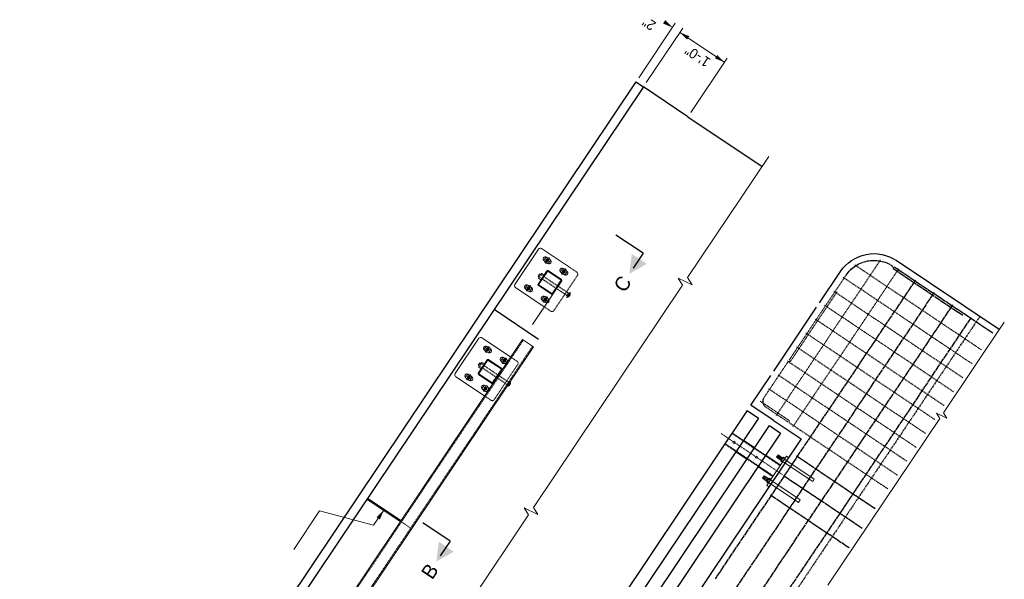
# Model space of a CAD drawing. Header units: inches. Extents: x 26090020 to 26091405, y 7484395 to 7485569.
# Tile 26 of 26: x 26091185 to 26091405, y 7485444 to 7485569. Entities that reach past the tile are written whole.
import ezdxf
from ezdxf.enums import TextEntityAlignment as Align

# ---------------------------------------------------------------- set-up
doc = ezdxf.new("R2010")
doc.units = ezdxf.units.IN
doc.header["$MEASUREMENT"] = 0
for name, pattern in [('bcenterline', [0.5, 0.375, -0.03125, 0.0625, -0.03125]), ('bconstruction', [0.46875, 0.25, -0.03125, 0.0625, -0.03125, 0.0625, -0.03125]), ('bhiddenpr', [0.1875, 0.125, -0.0625]), ('brebarpr', [1.5625, 1.5, -0.0625]), ('DGN Style 2', [0.017105, 0.010263, -0.006842]), ('DGN Style 3', [25.340844, 18.100603, -7.240241]), ('DGN Style 7', [0.034211, 0.015395, -0.006842, 0.005132, -0.006842])]:
    doc.linetypes.add(name, pattern=pattern)
for name, color, linetype in [('BR_P_Gen_Text', 7, 'Continuous'), ('BR_P_Rail_Centerline', 2, 'bcenterline'), ('BR_P_Rail_Hidden', 230, 'bhiddenpr'), ('BR_P_Rail_Object', 230, 'Continuous'), ('BR_P_Rail_Reinforcing', 30, 'brebarpr'), ('BR_P_Slab_Const_Joint', 5, 'bconstruction')]:
    doc.layers.add(name, color=color, linetype=linetype)
doc.styles.add('Slanted Normal (0.14) Font 31', font='font31.shx', dxfattribs={"height": 0.14})

msp = doc.modelspace()

# ---------------------------------------------------------------- hatches: boundary and pattern name
at = {"layer": 'BR_P_Rail_Object', "lineweight": 0}
h = msp.add_hatch(color=151, dxfattribs=at)
edge = h.paths.add_edge_path()
edge.add_arc((26091303.03, 7485515.53), 0.438, -123.8473, 236.1527, ccw=False)
h = msp.add_hatch(color=151, dxfattribs=at)
edge = h.paths.add_edge_path()
edge.add_arc((26091306.77, 7485513.02), 0.438, -123.8473, 236.1527, ccw=False)
h = msp.add_hatch(color=151, dxfattribs=at)
edge = h.paths.add_edge_path()
edge.add_arc((26091298.85, 7485509.3), 0.438, -123.8473, 236.1527, ccw=False)
h = msp.add_hatch(color=151, dxfattribs=at)
edge = h.paths.add_edge_path()
edge.add_arc((26091302.59, 7485506.79), 0.438, -123.8473, 236.1527, ccw=False)
h = msp.add_hatch(color=151, dxfattribs=at)
edge = h.paths.add_edge_path()
edge.add_arc((26091289.66, 7485495.6), 0.438, 56.1527, 416.1527)
h = msp.add_hatch(color=151, dxfattribs=at)
edge = h.paths.add_edge_path()
edge.add_arc((26091293.4, 7485493.09), 0.438, 56.1527, 416.1527)
h = msp.add_hatch(color=151, dxfattribs=at)
edge = h.paths.add_edge_path()
edge.add_arc((26091285.49, 7485489.37), 0.438, 56.1527, 416.1527)
h = msp.add_hatch(color=151, dxfattribs=at)
edge = h.paths.add_edge_path()
edge.add_arc((26091289.22, 7485486.86), 0.438, 56.1527, 416.1527)

# ---------------------------------------------------------------- linework, layer by layer
at = {"layer": 'BR_P_Gen_Text', "color": 97, "lineweight": 0}
for p, q in [((26091323.52, 7485556.41), (26091331.69, 7485568.59)), ((26091325.19, 7485555.3), (26091333.36, 7485567.48)), ((26091335.15, 7485548.61), (26091343.32, 7485560.8)), ((26091246.33, 7485450.88), (26091252.09, 7485459.47)), ((26091264.19, 7485456.26), (26091252.09, 7485459.47)), ((26091264.19, 7485456.26), (26091266.47, 7485459.67))]:
    msp.add_line(p, q, dxfattribs=at)
at = {"layer": 'BR_P_Gen_Text', "color": 97, "linetype": 'Continuous', "lineweight": 0}
for p, q in [((26091342.7, 7485559.87), (26091332.73, 7485566.55)), ((26091334.46, 7485511.67), (26091352.62, 7485538.76)), ((26091333.34, 7485510.01), (26091332.35, 7485511.59)), ((26091335.45, 7485510.09), (26091332.35, 7485511.59)), ((26091335.45, 7485510.09), (26091334.46, 7485511.67)), ((26091299.98, 7485460.26), (26091333.34, 7485510.01)), ((26091391.71, 7485481.4), (26091405.34, 7485501.72)), ((26091365.85, 7485442.84), (26091390.87, 7485480.16)), ((26091390.87, 7485480.16), (26091390.13, 7485481.34)), ((26091392.45, 7485480.22), (26091390.13, 7485481.34)), ((26091392.45, 7485480.22), (26091391.71, 7485481.4)), ((26091300.97, 7485458.68), (26091299.98, 7485460.26)), ((26091265.5, 7485408.85), (26091298.86, 7485458.6)), ((26091298.86, 7485458.6), (26091297.87, 7485460.17)), ((26091300.97, 7485458.68), (26091297.87, 7485460.17))]:
    msp.add_line(p, q, dxfattribs=at)
at = {"layer": 'BR_P_Gen_Text', "linetype": 'Continuous', "lineweight": 30, "ltscale": 0.083333}
for p, q in [((26091324.49, 7485517.12), (26091318.38, 7485521.21)), ((26091324.49, 7485517.12), (26091322.28, 7485513.82)), ((26091281.31, 7485452.73), (26091275.2, 7485456.82)), ((26091281.31, 7485452.73), (26091279.1, 7485449.43))]:
    msp.add_line(p, q, dxfattribs=at)
at = {"layer": 'BR_P_Gen_Text', "color": 4, "linetype": 'Continuous', "lineweight": 0}
for points in [[(26091329.46, 7485569.28), (26091331.07, 7485567.66), (26091328.96, 7485568.54)], [(26091341.09, 7485561.49), (26091342.7, 7485559.87), (26091340.59, 7485560.74)], [(26091265.6, 7485457.56), (26091266.47, 7485459.67), (26091264.85, 7485458.06)]]:
    msp.add_solid(points, dxfattribs=at)
at = {"layer": 'BR_P_Gen_Text', "color": 4, "linetype": 'Continuous', "lineweight": 0, "extrusion": (0, 0, -1)}
msp.add_solid([(-26091334.34, 7485564.93), (-26091332.73, 7485566.55), (-26091334.84, 7485565.67)], dxfattribs=at)
at = {"layer": 'BR_P_Gen_Text'}
for points in [[(26091325.3, 7485514.74), (26091321.41, 7485512.53), (26091321.98, 7485516.97)], [(26091282.12, 7485450.35), (26091278.23, 7485448.14), (26091278.8, 7485452.58)]]:
    msp.add_solid(points, dxfattribs=at)
at = {"layer": 'BR_P_Rail_Centerline', "linetype": 'DGN Style 7', "lineweight": 0}
msp.add_line((26091355.67, 7485467.6), (26091341.96, 7485476.79), dxfattribs=at)
at = {"layer": 'BR_P_Rail_Hidden', "color": 1, "linetype": 'DGN Style 2', "lineweight": 0}
for p, q in [((26091303.07, 7485514.9), (26091302.44, 7485515.32)), ((26091303.62, 7485515.73), (26091302.99, 7485516.16)), ((26091307.36, 7485513.23), (26091306.73, 7485513.65)), ((26091309.68, 7485512.88), (26091308.23, 7485513.85)), ((26091304.52, 7485504.29), (26091309.82, 7485512.18)), ((26091306.8, 7485512.4), (26091306.17, 7485512.82)), ((26091298.89, 7485508.67), (26091298.26, 7485509.1)), ((26091299.45, 7485509.5), (26091298.82, 7485509.93)), ((26091302.63, 7485506.17), (26091302, 7485506.59)), ((26091303.18, 7485507), (26091302.55, 7485507.42)), ((26091303.83, 7485504.16), (26091302.38, 7485505.13)), ((26091297.71, 7485497.72), (26091216.53, 7485376.67)), ((26091299.79, 7485496.33), (26091218.61, 7485375.28)), ((26091290.26, 7485495.8), (26091289.63, 7485496.22)), ((26091289.7, 7485494.97), (26091289.07, 7485495.39)), ((26091293.99, 7485493.29), (26091293.36, 7485493.72)), ((26091296.31, 7485492.94), (26091294.86, 7485493.92)), ((26091296.45, 7485492.25), (26091291.16, 7485484.36)), ((26091293.44, 7485492.46), (26091292.81, 7485492.89)), ((26091285.52, 7485488.74), (26091284.89, 7485489.16)), ((26091286.08, 7485489.57), (26091285.45, 7485489.99)), ((26091289.26, 7485486.23), (26091288.63, 7485486.66)), ((26091289.82, 7485487.07), (26091289.19, 7485487.49)), ((26091290.46, 7485484.22), (26091289.01, 7485485.2)), ((26091355.13, 7485469.61), (26091344.39, 7485476.82)), ((26091346.95, 7485475.25), (26091344.46, 7485476.92)), ((26091345.28, 7485472.76), (26091342.79, 7485474.43)), ((26091353.6, 7485467.33), (26091342.86, 7485474.54)), ((26091351.93, 7485471.91), (26091349.44, 7485473.58)), ((26091350.26, 7485469.42), (26091347.77, 7485471.09))]:
    msp.add_line(p, q, dxfattribs=at)
at = {"layer": 'BR_P_Rail_Hidden', "color": 1, "linetype": 'DGN Style 2'}
for p, q in [((26091307.44, 7485507.68), (26091301.81, 7485511.46)), ((26091307.79, 7485508.2), (26091302.15, 7485511.98)), ((26091307.35, 7485507.55), (26091307.87, 7485508.33)), ((26091307.53, 7485507.43), (26091307.35, 7485507.55)), ((26091308.05, 7485508.21), (26091307.87, 7485508.33)), ((26091294.07, 7485487.75), (26091288.44, 7485491.53)), ((26091294.42, 7485488.27), (26091288.79, 7485492.05)), ((26091294.51, 7485488.4), (26091293.98, 7485487.62)), ((26091294.16, 7485487.5), (26091293.98, 7485487.62)), ((26091294.69, 7485488.28), (26091294.51, 7485488.4))]:
    msp.add_line(p, q, dxfattribs=at)
at = {"layer": 'BR_P_Rail_Hidden', "color": 1, "linetype": 'DGN Style 3', "lineweight": 13}
for p, q in [((26091355.78, 7485471.31), (26091362.81, 7485466.59)), ((26091355.41, 7485470.76), (26091362.45, 7485466.04)), ((26091352.28, 7485466.09), (26091359.31, 7485461.37)), ((26091352.64, 7485466.64), (26091359.68, 7485461.92)), ((26091362.81, 7485466.59), (26091362.45, 7485466.04)), ((26091359.68, 7485461.92), (26091359.31, 7485461.37))]:
    msp.add_line(p, q, dxfattribs=at)
at = {"layer": 'BR_P_Rail_Hidden', "color": 1, "lineweight": 13}
msp.add_line((26091272.7, 7485455.5), (26091270.21, 7485457.17), dxfattribs=at)
at = {"layer": 'BR_P_Rail_Hidden', "color": 1, "linetype": 'DGN Style 2', "lineweight": 0, "extrusion": (0, 0, -1)}
for centre, start, end in [((-26091309.4, 7485512.46), 123.8473, 213.8473), ((-26091290.74, 7485484.64), 213.8473, 303.8473)]:
    msp.add_arc(centre, 0.5, start, end, dxfattribs=at)
at = {"layer": 'BR_P_Rail_Hidden', "color": 1, "linetype": 'DGN Style 2', "lineweight": 0}
for centre, start, end in [((26091304.11, 7485504.57), 236.1527, 326.1527), ((26091296.03, 7485492.53), 326.1527, 56.1527)]:
    msp.add_arc(centre, 0.5, start, end, dxfattribs=at)
at = {"layer": 'BR_P_Rail_Object', "color": 230, "lineweight": 30}
for p, q in [((26091322.9, 7485555.48), (26091184.99, 7485349.84)), ((26091324.56, 7485554.37), (26091186.65, 7485348.72)), ((26091334.53, 7485547.68), (26091324.56, 7485554.37)), ((26091301.11, 7485497.85), (26091291.14, 7485504.54)), ((26091301.11, 7485497.85), (26091291.14, 7485504.54))]:
    msp.add_line(p, q, dxfattribs=at)
at = {"layer": 'BR_P_Rail_Object', "color": 230}
for p, q in [((26091322.9, 7485555.48), (26091324.56, 7485554.37)), ((26091334.53, 7485547.68), (26091351.14, 7485536.54))]:
    msp.add_line(p, q, dxfattribs=at)
at = {"layer": 'BR_P_Rail_Object', "color": 5, "lineweight": 13}
for p, q in [((26091295.8, 7485510.14), (26091301.1, 7485518.03)), ((26091308.23, 7485513.85), (26091301.79, 7485518.17)), ((26091302.38, 7485505.13), (26091295.94, 7485509.45)), ((26091287.73, 7485498.1), (26091282.44, 7485490.21)), ((26091294.86, 7485493.92), (26091288.42, 7485498.23)), ((26091289.01, 7485485.2), (26091282.57, 7485489.51)), ((26091356.56, 7485471.74), (26091352.17, 7485465.2)), ((26091357.03, 7485471.43), (26091356.56, 7485471.74)), ((26091352.64, 7485464.89), (26091352.17, 7485465.2))]:
    msp.add_line(p, q, dxfattribs=at)
at = {"layer": 'BR_P_Rail_Object', "color": 5, "lineweight": 0}
for p, q in [((26091302.44, 7485515.32), (26091302.34, 7485515.39)), ((26091302.99, 7485516.16), (26091302.89, 7485516.22)), ((26091303.72, 7485515.67), (26091303.62, 7485515.73)), ((26091300.98, 7485510.22), (26091302.98, 7485513.21)), ((26091303.17, 7485514.84), (26091303.07, 7485514.9)), ((26091306.25, 7485511.26), (26091303.26, 7485513.27)), ((26091306.73, 7485513.65), (26091306.63, 7485513.72)), ((26091307.46, 7485513.16), (26091307.36, 7485513.23)), ((26091301.17, 7485510.19), (26091303.08, 7485513.05)), ((26091306.09, 7485511.16), (26091303.23, 7485513.08)), ((26091304.2, 7485508.16), (26091306.11, 7485511.02)), ((26091304.3, 7485508), (26091306.3, 7485510.99)), ((26091306.17, 7485512.82), (26091306.07, 7485512.89)), ((26091306.9, 7485512.33), (26091306.8, 7485512.4)), ((26091298.26, 7485509.1), (26091298.16, 7485509.16)), ((26091298.82, 7485509.93), (26091298.72, 7485509.99)), ((26091299.55, 7485509.44), (26091299.45, 7485509.5)), ((26091304.02, 7485507.94), (26091301.03, 7485509.95)), ((26091304.05, 7485508.13), (26091301.2, 7485510.05)), ((26091298.99, 7485508.61), (26091298.89, 7485508.67)), ((26091302, 7485506.59), (26091301.9, 7485506.66)), ((26091302.55, 7485507.42), (26091302.45, 7485507.49)), ((26091303.28, 7485506.93), (26091303.18, 7485507)), ((26091302.73, 7485506.1), (26091302.63, 7485506.17)), ((26091289.63, 7485496.22), (26091289.53, 7485496.29)), ((26091290.36, 7485495.73), (26091290.26, 7485495.8)), ((26091289.61, 7485493.28), (26091287.61, 7485490.29)), ((26091289.07, 7485495.39), (26091288.97, 7485495.46)), ((26091289.8, 7485494.9), (26091289.7, 7485494.97)), ((26091292.88, 7485491.33), (26091289.89, 7485493.34)), ((26091293.36, 7485493.72), (26091293.26, 7485493.78)), ((26091294.09, 7485493.23), (26091293.99, 7485493.29)), ((26091289.71, 7485493.12), (26091287.8, 7485490.26)), ((26091292.72, 7485491.23), (26091289.86, 7485493.15)), ((26091292.75, 7485491.08), (26091290.83, 7485488.23)), ((26091292.81, 7485492.89), (26091292.71, 7485492.95)), ((26091293.54, 7485492.4), (26091293.44, 7485492.46)), ((26091284.89, 7485489.16), (26091284.79, 7485489.23)), ((26091285.45, 7485489.99), (26091285.35, 7485490.06)), ((26091286.18, 7485489.5), (26091286.08, 7485489.57)), ((26091290.65, 7485488.01), (26091287.66, 7485490.01)), ((26091290.68, 7485488.2), (26091287.83, 7485490.11)), ((26091292.94, 7485491.05), (26091290.93, 7485488.06)), ((26091285.62, 7485488.67), (26091285.52, 7485488.74)), ((26091288.63, 7485486.66), (26091288.53, 7485486.72)), ((26091289.19, 7485487.49), (26091289.09, 7485487.55)), ((26091289.92, 7485487), (26091289.82, 7485487.07)), ((26091289.36, 7485486.17), (26091289.26, 7485486.23))]:
    msp.add_line(p, q, dxfattribs=at)
at = {"layer": 'BR_P_Rail_Object'}
for p, q in [((26091404.22, 7485500.06), (26091381.17, 7485515.51)), ((26091363.98, 7485506.03), (26091368.69, 7485513.05)), ((26091353.74, 7485490.77), (26091363.33, 7485505.07)), ((26091348.64, 7485483.15), (26091353.1, 7485489.81)), ((26091353.62, 7485479.81), (26091348.64, 7485483.15)), ((26091347.8, 7485481.91), (26091270.26, 7485366.29)), ((26091350.29, 7485480.24), (26091272.76, 7485364.62)), ((26091347.8, 7485481.91), (26091350.29, 7485480.24)), ((26091291.9, 7485387.78), (26091352.78, 7485478.57)), ((26091352.78, 7485478.57), (26091355.27, 7485476.89)), ((26091353.62, 7485479.81), (26091359.85, 7485475.63)), ((26091355.27, 7485476.89), (26091294.39, 7485386.11)), ((26091359.85, 7485475.63), (26091281.48, 7485358.77))]:
    msp.add_line(p, q, dxfattribs=at)
at = {"layer": 'BR_P_Rail_Object', "color": 151, "lineweight": 13}
for p, q in [((26091300.98, 7485512.02), (26091301.32, 7485512.53)), ((26091301.23, 7485511.84), (26091300.98, 7485512.02)), ((26091301.09, 7485511.63), (26091301.2, 7485511.8)), ((26091301.63, 7485511.2), (26091301.1, 7485511.55)), ((26091301.26, 7485511.89), (26091301.2, 7485511.8)), ((26091301.26, 7485511.89), (26091301.55, 7485512.32)), ((26091301.28, 7485511.81), (26091301.81, 7485511.46)), ((26091301.58, 7485512.36), (26091301.32, 7485512.53)), ((26091301.61, 7485512.4), (26091301.55, 7485512.32)), ((26091301.61, 7485512.4), (26091301.73, 7485512.58)), ((26091301.63, 7485512.33), (26091302.15, 7485511.98)), ((26091302.33, 7485512.24), (26091301.8, 7485512.59)), ((26091287.96, 7485492.6), (26091287.61, 7485492.08)), ((26091287.87, 7485491.91), (26091287.61, 7485492.08)), ((26091287.84, 7485491.86), (26091287.72, 7485491.69)), ((26091288.26, 7485491.27), (26091287.74, 7485491.62)), ((26091287.84, 7485491.86), (26091287.9, 7485491.95)), ((26091288.19, 7485492.38), (26091287.9, 7485491.95)), ((26091287.91, 7485491.88), (26091288.44, 7485491.53)), ((26091288.22, 7485492.43), (26091287.96, 7485492.6)), ((26091288.19, 7485492.38), (26091288.24, 7485492.47)), ((26091288.36, 7485492.64), (26091288.24, 7485492.47)), ((26091288.26, 7485492.4), (26091288.79, 7485492.05)), ((26091288.96, 7485492.3), (26091288.43, 7485492.66)), ((26091354.72, 7485472.02), (26091354.35, 7485471.48)), ((26091354.35, 7485471.48), (26091355.41, 7485470.76)), ((26091354.85, 7485471.85), (26091354.56, 7485471.41)), ((26091354.72, 7485472.02), (26091355.78, 7485471.31)), ((26091354.99, 7485471.66), (26091354.79, 7485471.36)), ((26091355.21, 7485471.61), (26091354.92, 7485471.18)), ((26091355.34, 7485471.42), (26091355.14, 7485471.12)), ((26091355.56, 7485471.37), (26091355.27, 7485470.94)), ((26091355.89, 7485471.48), (26091355.29, 7485470.59)), ((26091355.74, 7485471.26), (26091356.08, 7485471.03)), ((26091355.89, 7485471.48), (26091356.23, 7485471.26)), ((26091355.29, 7485470.59), (26091355.63, 7485470.36)), ((26091355.44, 7485470.81), (26091355.78, 7485470.58)), ((26091351.58, 7485467.35), (26091351.22, 7485466.8)), ((26091351.72, 7485467.17), (26091351.43, 7485466.74)), ((26091351.58, 7485467.35), (26091352.64, 7485466.64)), ((26091351.85, 7485466.99), (26091351.65, 7485466.69)), ((26091352.07, 7485466.94), (26091351.79, 7485466.5)), ((26091351.22, 7485466.8), (26091352.28, 7485466.09)), ((26091352.21, 7485466.75), (26091352.01, 7485466.45)), ((26091352.43, 7485466.7), (26091352.14, 7485466.27)), ((26091352.76, 7485466.81), (26091352.16, 7485465.92)), ((26091352.16, 7485465.92), (26091352.5, 7485465.69)), ((26091352.31, 7485466.14), (26091352.65, 7485465.91)), ((26091352.61, 7485466.59), (26091352.95, 7485466.36)), ((26091352.76, 7485466.81), (26091353.1, 7485466.58))]:
    msp.add_line(p, q, dxfattribs=at)
at = {"layer": 'BR_P_Rail_Object', "color": 2, "lineweight": 13}
for p, q in [((26091304.3, 7485508), (26091299.73, 7485501.18)), ((26091292.94, 7485491.05), (26091297.5, 7485497.86)), ((26091297.5, 7485497.86), (26091300, 7485496.19)), ((26091300, 7485496.19), (26091232.77, 7485395.95)), ((26091290.93, 7485488.06), (26091249.49, 7485426.27))]:
    msp.add_line(p, q, dxfattribs=at)
at = {"layer": 'BR_P_Rail_Object', "color": 151, "linetype": 'Continuous', "lineweight": 13}
for p, q in [((26091307.53, 7485507.27), (26091307.41, 7485507.25)), ((26091307.41, 7485507.25), (26091307.41, 7485507.25)), ((26091307.63, 7485507.31), (26091307.42, 7485507.26)), ((26091307.42, 7485507.27), (26091307.43, 7485507.25)), ((26091307.69, 7485507.33), (26091307.43, 7485507.28)), ((26091307.43, 7485507.28), (26091307.44, 7485507.25)), ((26091307.73, 7485507.35), (26091307.44, 7485507.3)), ((26091307.44, 7485507.3), (26091307.45, 7485507.25)), ((26091307.77, 7485507.37), (26091307.45, 7485507.31)), ((26091307.45, 7485507.31), (26091307.47, 7485507.26)), ((26091307.8, 7485507.39), (26091307.46, 7485507.33)), ((26091307.46, 7485507.33), (26091307.48, 7485507.26)), ((26091307.83, 7485507.41), (26091307.47, 7485507.34)), ((26091307.85, 7485507.43), (26091307.48, 7485507.36)), ((26091307.48, 7485507.34), (26091307.49, 7485507.26)), ((26091307.87, 7485507.45), (26091307.49, 7485507.37)), ((26091307.49, 7485507.36), (26091307.5, 7485507.27)), ((26091307.89, 7485507.47), (26091307.5, 7485507.39)), ((26091307.5, 7485507.38), (26091307.52, 7485507.27)), ((26091307.51, 7485507.39), (26091307.53, 7485507.27)), ((26091307.91, 7485507.48), (26091307.52, 7485507.4)), ((26091307.52, 7485507.41), (26091307.54, 7485507.28)), ((26091307.93, 7485507.5), (26091307.53, 7485507.42)), ((26091307.53, 7485507.42), (26091307.56, 7485507.28)), ((26091307.95, 7485507.52), (26091307.54, 7485507.44)), ((26091307.54, 7485507.44), (26091307.57, 7485507.28)), ((26091307.97, 7485507.53), (26091307.55, 7485507.45)), ((26091307.55, 7485507.45), (26091307.58, 7485507.29)), ((26091307.98, 7485507.55), (26091307.56, 7485507.47)), ((26091307.56, 7485507.47), (26091307.59, 7485507.29)), ((26091307.99, 7485507.57), (26091307.57, 7485507.48)), ((26091307.57, 7485507.49), (26091307.61, 7485507.3)), ((26091308.01, 7485507.58), (26091307.58, 7485507.5)), ((26091307.58, 7485507.5), (26091307.62, 7485507.3)), ((26091308.02, 7485507.6), (26091307.59, 7485507.51)), ((26091307.59, 7485507.52), (26091307.63, 7485507.31)), ((26091308.03, 7485507.62), (26091307.6, 7485507.53)), ((26091307.6, 7485507.53), (26091307.64, 7485507.31)), ((26091308.04, 7485507.63), (26091307.61, 7485507.55)), ((26091307.61, 7485507.55), (26091307.66, 7485507.32)), ((26091308.05, 7485507.65), (26091307.62, 7485507.56)), ((26091307.62, 7485507.56), (26091307.67, 7485507.32)), ((26091308.06, 7485507.66), (26091307.63, 7485507.58)), ((26091307.63, 7485507.58), (26091307.68, 7485507.33)), ((26091308.07, 7485507.68), (26091307.64, 7485507.59)), ((26091307.64, 7485507.6), (26091307.69, 7485507.33)), ((26091308.08, 7485507.69), (26091307.65, 7485507.61)), ((26091307.65, 7485507.61), (26091307.71, 7485507.34)), ((26091308.09, 7485507.71), (26091307.66, 7485507.62)), ((26091307.66, 7485507.63), (26091307.72, 7485507.35)), ((26091308.1, 7485507.72), (26091307.67, 7485507.64)), ((26091307.67, 7485507.64), (26091307.73, 7485507.35)), ((26091308.11, 7485507.74), (26091307.68, 7485507.66)), ((26091308.12, 7485507.75), (26091307.69, 7485507.67)), ((26091307.69, 7485507.66), (26091307.74, 7485507.36)), ((26091308.12, 7485507.77), (26091307.7, 7485507.69)), ((26091307.7, 7485507.67), (26091307.76, 7485507.37)), ((26091308.13, 7485507.78), (26091307.71, 7485507.7)), ((26091307.71, 7485507.69), (26091307.77, 7485507.37)), ((26091307.72, 7485507.7), (26091307.78, 7485507.38)), ((26091308.14, 7485507.8), (26091307.73, 7485507.72)), ((26091307.73, 7485507.72), (26091307.79, 7485507.39)), ((26091308.14, 7485507.81), (26091307.74, 7485507.73)), ((26091307.74, 7485507.74), (26091307.8, 7485507.4)), ((26091308.15, 7485507.83), (26091307.75, 7485507.75)), ((26091307.75, 7485507.75), (26091307.82, 7485507.4)), ((26091308.15, 7485507.84), (26091307.76, 7485507.76)), ((26091307.76, 7485507.77), (26091307.83, 7485507.41)), ((26091308.16, 7485507.86), (26091307.77, 7485507.78)), ((26091307.77, 7485507.78), (26091307.84, 7485507.42)), ((26091308.16, 7485507.87), (26091307.78, 7485507.8)), ((26091307.78, 7485507.8), (26091307.85, 7485507.43)), ((26091308.17, 7485507.89), (26091307.79, 7485507.81)), ((26091307.79, 7485507.81), (26091307.86, 7485507.44)), ((26091308.17, 7485507.9), (26091307.8, 7485507.83)), ((26091307.8, 7485507.83), (26091307.88, 7485507.45)), ((26091308.18, 7485507.92), (26091307.81, 7485507.84)), ((26091307.81, 7485507.85), (26091307.89, 7485507.46)), ((26091308.18, 7485507.93), (26091307.82, 7485507.86)), ((26091307.82, 7485507.86), (26091307.9, 7485507.47)), ((26091308.18, 7485507.94), (26091307.83, 7485507.87)), ((26091307.83, 7485507.88), (26091307.91, 7485507.48)), ((26091308.19, 7485507.96), (26091307.84, 7485507.89)), ((26091307.84, 7485507.89), (26091307.92, 7485507.49)), ((26091308.19, 7485507.97), (26091307.85, 7485507.91)), ((26091307.85, 7485507.91), (26091307.93, 7485507.5)), ((26091308.19, 7485507.99), (26091307.86, 7485507.92)), ((26091307.86, 7485507.92), (26091307.94, 7485507.51)), ((26091308.19, 7485508), (26091307.87, 7485507.94)), ((26091307.87, 7485507.94), (26091307.96, 7485507.52)), ((26091308.2, 7485508.01), (26091307.88, 7485507.95)), ((26091307.88, 7485507.96), (26091307.97, 7485507.54)), ((26091308.2, 7485508.03), (26091307.89, 7485507.97)), ((26091308.2, 7485508.04), (26091307.9, 7485507.98)), ((26091307.9, 7485507.97), (26091307.98, 7485507.55)), ((26091308.2, 7485508.06), (26091307.91, 7485508)), ((26091307.91, 7485507.99), (26091307.99, 7485507.56)), ((26091308.2, 7485508.07), (26091307.92, 7485508.02)), ((26091307.92, 7485508), (26091308, 7485507.57)), ((26091307.93, 7485508.02), (26091308.01, 7485507.59)), ((26091308.2, 7485508.08), (26091307.94, 7485508.03)), ((26091307.94, 7485508.03), (26091308.02, 7485507.6)), ((26091308.21, 7485508.1), (26091307.95, 7485508.05)), ((26091307.95, 7485508.05), (26091308.03, 7485507.62)), ((26091308.21, 7485508.11), (26091307.96, 7485508.06)), ((26091307.96, 7485508.07), (26091308.04, 7485507.63)), ((26091308.21, 7485508.13), (26091307.97, 7485508.08)), ((26091307.97, 7485508.08), (26091308.05, 7485507.65)), ((26091308.21, 7485508.14), (26091307.98, 7485508.09)), ((26091307.98, 7485508.1), (26091308.06, 7485507.66)), ((26091308.21, 7485508.15), (26091307.99, 7485508.11)), ((26091307.99, 7485508.11), (26091308.07, 7485507.68)), ((26091308.21, 7485508.17), (26091308, 7485508.13)), ((26091308, 7485508.13), (26091308.09, 7485507.7)), ((26091308.21, 7485508.18), (26091308.01, 7485508.14)), ((26091308.01, 7485508.14), (26091308.1, 7485507.71)), ((26091308.21, 7485508.19), (26091308.02, 7485508.16)), ((26091308.02, 7485508.16), (26091308.11, 7485507.73)), ((26091308.21, 7485508.21), (26091308.03, 7485508.17)), ((26091308.03, 7485508.17), (26091308.11, 7485507.75)), ((26091308.21, 7485508.22), (26091308.04, 7485508.19)), ((26091308.04, 7485508.19), (26091308.12, 7485507.77)), ((26091308.2, 7485508.23), (26091308.05, 7485508.2)), ((26091308.05, 7485508.21), (26091308.13, 7485507.79)), ((26091308.2, 7485508.25), (26091308.06, 7485508.22)), ((26091308.06, 7485508.22), (26091308.14, 7485507.82)), ((26091308.2, 7485508.26), (26091308.07, 7485508.23)), ((26091308.07, 7485508.24), (26091308.15, 7485507.84)), ((26091308.2, 7485508.27), (26091308.08, 7485508.25)), ((26091308.08, 7485508.25), (26091308.16, 7485507.87)), ((26091308.2, 7485508.29), (26091308.09, 7485508.27)), ((26091308.09, 7485508.27), (26091308.17, 7485507.89)), ((26091308.2, 7485508.3), (26091308.1, 7485508.28)), ((26091308.19, 7485508.31), (26091308.11, 7485508.3)), ((26091308.11, 7485508.28), (26091308.18, 7485507.92)), ((26091308.19, 7485508.33), (26091308.12, 7485508.31)), ((26091308.12, 7485508.3), (26091308.18, 7485507.95)), ((26091308.19, 7485508.34), (26091308.13, 7485508.33)), ((26091308.13, 7485508.32), (26091308.19, 7485507.98)), ((26091308.14, 7485508.33), (26091308.2, 7485508.02)), ((26091308.19, 7485508.35), (26091308.15, 7485508.34)), ((26091308.15, 7485508.35), (26091308.2, 7485508.06)), ((26091308.18, 7485508.37), (26091308.16, 7485508.36)), ((26091308.16, 7485508.36), (26091308.21, 7485508.11)), ((26091308.18, 7485508.38), (26091308.17, 7485508.38)), ((26091308.17, 7485508.38), (26091308.21, 7485508.18)), ((26091294.05, 7485487.33), (26091294.25, 7485487.37)), ((26091294.06, 7485487.32), (26091294.05, 7485487.33)), ((26091294.06, 7485487.34), (26091294.31, 7485487.39)), ((26091294.07, 7485487.32), (26091294.06, 7485487.35)), ((26091294.07, 7485487.36), (26091294.36, 7485487.41)), ((26091294.08, 7485487.32), (26091294.07, 7485487.36)), ((26091294.08, 7485487.37), (26091294.39, 7485487.44)), ((26091294.09, 7485487.32), (26091294.08, 7485487.38)), ((26091294.09, 7485487.39), (26091294.42, 7485487.46)), ((26091294.11, 7485487.33), (26091294.09, 7485487.39)), ((26091294.1, 7485487.41), (26091294.45, 7485487.47)), ((26091294.11, 7485487.42), (26091294.48, 7485487.49)), ((26091294.12, 7485487.33), (26091294.11, 7485487.41)), ((26091294.12, 7485487.44), (26091294.5, 7485487.51)), ((26091294.13, 7485487.33), (26091294.12, 7485487.42)), ((26091294.13, 7485487.45), (26091294.52, 7485487.53)), ((26091294.15, 7485487.34), (26091294.13, 7485487.44)), ((26091294.16, 7485487.34), (26091294.14, 7485487.46)), ((26091294.15, 7485487.47), (26091294.54, 7485487.55)), ((26091294.17, 7485487.34), (26091294.15, 7485487.47)), ((26091294.16, 7485487.48), (26091294.56, 7485487.56)), ((26091294.19, 7485487.35), (26091294.16, 7485487.49)), ((26091294.17, 7485487.5), (26091294.58, 7485487.58)), ((26091294.2, 7485487.35), (26091294.17, 7485487.5)), ((26091294.18, 7485487.52), (26091294.59, 7485487.6)), ((26091294.21, 7485487.35), (26091294.18, 7485487.52)), ((26091294.19, 7485487.53), (26091294.61, 7485487.61)), ((26091294.22, 7485487.36), (26091294.19, 7485487.53)), ((26091294.2, 7485487.55), (26091294.62, 7485487.63)), ((26091294.24, 7485487.36), (26091294.2, 7485487.55)), ((26091294.21, 7485487.56), (26091294.64, 7485487.65)), ((26091294.25, 7485487.37), (26091294.21, 7485487.57)), ((26091294.22, 7485487.58), (26091294.65, 7485487.66)), ((26091294.26, 7485487.37), (26091294.22, 7485487.58)), ((26091294.23, 7485487.59), (26091294.66, 7485487.68)), ((26091294.27, 7485487.38), (26091294.23, 7485487.6)), ((26091294.24, 7485487.61), (26091294.67, 7485487.69)), ((26091294.29, 7485487.38), (26091294.24, 7485487.61)), ((26091294.25, 7485487.63), (26091294.68, 7485487.71)), ((26091294.3, 7485487.39), (26091294.25, 7485487.63)), ((26091294.26, 7485487.64), (26091294.69, 7485487.73)), ((26091294.31, 7485487.39), (26091294.26, 7485487.64)), ((26091294.27, 7485487.66), (26091294.7, 7485487.74)), ((26091294.32, 7485487.4), (26091294.27, 7485487.66)), ((26091294.28, 7485487.67), (26091294.71, 7485487.76)), ((26091294.34, 7485487.41), (26091294.28, 7485487.67)), ((26091294.29, 7485487.69), (26091294.72, 7485487.77)), ((26091294.35, 7485487.41), (26091294.29, 7485487.69)), ((26091294.3, 7485487.7), (26091294.73, 7485487.79)), ((26091294.36, 7485487.42), (26091294.3, 7485487.71)), ((26091294.31, 7485487.72), (26091294.74, 7485487.8)), ((26091294.32, 7485487.73), (26091294.75, 7485487.82)), ((26091294.37, 7485487.43), (26091294.32, 7485487.72)), ((26091294.33, 7485487.75), (26091294.75, 7485487.83)), ((26091294.39, 7485487.43), (26091294.33, 7485487.74)), ((26091294.34, 7485487.77), (26091294.76, 7485487.85)), ((26091294.4, 7485487.44), (26091294.34, 7485487.75)), ((26091294.41, 7485487.45), (26091294.35, 7485487.77)), ((26091294.36, 7485487.78), (26091294.77, 7485487.86)), ((26091294.42, 7485487.45), (26091294.36, 7485487.78)), ((26091294.37, 7485487.8), (26091294.77, 7485487.88)), ((26091294.43, 7485487.46), (26091294.37, 7485487.8)), ((26091294.38, 7485487.81), (26091294.78, 7485487.89)), ((26091294.45, 7485487.47), (26091294.38, 7485487.82)), ((26091294.39, 7485487.83), (26091294.78, 7485487.91)), ((26091294.46, 7485487.48), (26091294.39, 7485487.83)), ((26091294.4, 7485487.84), (26091294.79, 7485487.92)), ((26091294.47, 7485487.49), (26091294.4, 7485487.85)), ((26091294.41, 7485487.86), (26091294.79, 7485487.94)), ((26091294.48, 7485487.5), (26091294.41, 7485487.86)), ((26091294.42, 7485487.88), (26091294.8, 7485487.95)), ((26091294.49, 7485487.51), (26091294.42, 7485487.88)), ((26091294.43, 7485487.89), (26091294.8, 7485487.97)), ((26091294.51, 7485487.51), (26091294.43, 7485487.89)), ((26091294.44, 7485487.91), (26091294.81, 7485487.98)), ((26091294.52, 7485487.52), (26091294.44, 7485487.91)), ((26091294.45, 7485487.92), (26091294.81, 7485487.99)), ((26091294.53, 7485487.53), (26091294.45, 7485487.93)), ((26091294.46, 7485487.94), (26091294.81, 7485488.01)), ((26091294.54, 7485487.54), (26091294.46, 7485487.94)), ((26091294.47, 7485487.95), (26091294.82, 7485488.02)), ((26091294.55, 7485487.56), (26091294.47, 7485487.96)), ((26091294.48, 7485487.97), (26091294.82, 7485488.04)), ((26091294.56, 7485487.57), (26091294.48, 7485487.97)), ((26091294.49, 7485487.99), (26091294.82, 7485488.05)), ((26091294.57, 7485487.58), (26091294.49, 7485487.99)), ((26091294.5, 7485488), (26091294.83, 7485488.06)), ((26091294.59, 7485487.59), (26091294.5, 7485488)), ((26091294.51, 7485488.02), (26091294.83, 7485488.08)), ((26091294.6, 7485487.6), (26091294.51, 7485488.02)), ((26091294.52, 7485488.03), (26091294.83, 7485488.09)), ((26091294.53, 7485488.05), (26091294.83, 7485488.11)), ((26091294.61, 7485487.61), (26091294.53, 7485488.04)), ((26091294.54, 7485488.06), (26091294.83, 7485488.12)), ((26091294.62, 7485487.63), (26091294.54, 7485488.05)), ((26091294.55, 7485488.08), (26091294.84, 7485488.13)), ((26091294.63, 7485487.64), (26091294.55, 7485488.07)), ((26091294.64, 7485487.65), (26091294.56, 7485488.08)), ((26091294.57, 7485488.1), (26091294.84, 7485488.15)), ((26091294.65, 7485487.67), (26091294.57, 7485488.1)), ((26091294.58, 7485488.11), (26091294.84, 7485488.16)), ((26091294.66, 7485487.68), (26091294.58, 7485488.11)), ((26091294.59, 7485488.13), (26091294.84, 7485488.18)), ((26091294.67, 7485487.7), (26091294.59, 7485488.13)), ((26091294.6, 7485488.14), (26091294.84, 7485488.19)), ((26091294.68, 7485487.71), (26091294.6, 7485488.14)), ((26091294.61, 7485488.16), (26091294.84, 7485488.2)), ((26091294.69, 7485487.73), (26091294.61, 7485488.16)), ((26091294.62, 7485488.17), (26091294.84, 7485488.22)), ((26091294.71, 7485487.74), (26091294.62, 7485488.18)), ((26091294.63, 7485488.19), (26091294.84, 7485488.23)), ((26091294.72, 7485487.76), (26091294.63, 7485488.19)), ((26091294.64, 7485488.2), (26091294.84, 7485488.24)), ((26091294.73, 7485487.78), (26091294.64, 7485488.21)), ((26091294.65, 7485488.22), (26091294.84, 7485488.26)), ((26091294.74, 7485487.8), (26091294.65, 7485488.22)), ((26091294.66, 7485488.24), (26091294.84, 7485488.27)), ((26091294.75, 7485487.82), (26091294.66, 7485488.24)), ((26091294.67, 7485488.25), (26091294.84, 7485488.28)), ((26091294.75, 7485487.84), (26091294.67, 7485488.25)), ((26091294.68, 7485488.27), (26091294.84, 7485488.3)), ((26091294.76, 7485487.86), (26091294.68, 7485488.27)), ((26091294.69, 7485488.28), (26091294.84, 7485488.31)), ((26091294.77, 7485487.88), (26091294.69, 7485488.29)), ((26091294.7, 7485488.3), (26091294.83, 7485488.32)), ((26091294.78, 7485487.9), (26091294.7, 7485488.3)), ((26091294.71, 7485488.31), (26091294.83, 7485488.34)), ((26091294.79, 7485487.93), (26091294.71, 7485488.32)), ((26091294.72, 7485488.33), (26091294.83, 7485488.35)), ((26091294.8, 7485487.95), (26091294.72, 7485488.33)), ((26091294.73, 7485488.35), (26091294.83, 7485488.36)), ((26091294.74, 7485488.36), (26091294.83, 7485488.38)), ((26091294.81, 7485487.98), (26091294.74, 7485488.35)), ((26091294.75, 7485488.38), (26091294.82, 7485488.39)), ((26091294.82, 7485488.01), (26091294.75, 7485488.36)), ((26091294.82, 7485488.04), (26091294.76, 7485488.38)), ((26091294.83, 7485488.08), (26091294.77, 7485488.4)), ((26091294.77, 7485488.39), (26091294.82, 7485488.4)), ((26091294.78, 7485488.41), (26091294.82, 7485488.42)), ((26091294.83, 7485488.12), (26091294.78, 7485488.41)), ((26091294.84, 7485488.17), (26091294.79, 7485488.43)), ((26091294.79, 7485488.42), (26091294.82, 7485488.43)), ((26091294.84, 7485488.23), (26091294.8, 7485488.44)), ((26091294.8, 7485488.44), (26091294.81, 7485488.44)), ((26091294.81, 7485488.46), (26091294.81, 7485488.46)), ((26091294.83, 7485488.34), (26091294.81, 7485488.45))]:
    msp.add_line(p, q, dxfattribs=at)
at = {"layer": 'BR_P_Rail_Object', "color": 5, "linetype": 'Continuous', "lineweight": 30}
for p, q in [((26091349.44, 7485473.58), (26091346.95, 7485475.25)), ((26091345.28, 7485472.76), (26091347.77, 7485471.09)), ((26091355.2, 7485469.72), (26091351.93, 7485471.91)), ((26091350.26, 7485469.42), (26091353.53, 7485467.23))]:
    msp.add_line(p, q, dxfattribs=at)
at = {"layer": 'BR_P_Rail_Object', "lineweight": 53}
msp.add_line((26091270.21, 7485457.17), (26091262.74, 7485462.18), dxfattribs=at)
at = {"layer": 'BR_P_Rail_Object', "color": 151, "linetype": 'Continuous', "lineweight": 0, "flags": 128}
for points in [[(26091303.75, 7485515.48), (26091303.43, 7485516.13), (26091302.71, 7485516.17), (26091302.31, 7485515.58), (26091302.63, 7485514.93), (26091303.35, 7485514.88), (26091303.75, 7485515.48)], [(26091307.48, 7485512.97), (26091307.17, 7485513.62), (26091306.45, 7485513.67), (26091306.05, 7485513.07), (26091306.37, 7485512.43), (26091307.08, 7485512.38), (26091307.48, 7485512.97)], [(26091299.57, 7485509.25), (26091299.25, 7485509.9), (26091298.54, 7485509.95), (26091298.14, 7485509.35), (26091298.45, 7485508.7), (26091299.17, 7485508.65), (26091299.57, 7485509.25)], [(26091303.31, 7485506.75), (26091302.99, 7485507.39), (26091302.27, 7485507.44), (26091301.87, 7485506.84), (26091302.19, 7485506.2), (26091302.91, 7485506.15), (26091303.31, 7485506.75)], [(26091289.98, 7485494.95), (26091289.26, 7485495), (26091288.95, 7485495.64), (26091289.35, 7485496.24), (26091290.06, 7485496.19), (26091290.38, 7485495.55), (26091289.98, 7485494.95)], [(26091293.72, 7485492.44), (26091293, 7485492.49), (26091292.68, 7485493.14), (26091293.08, 7485493.74), (26091293.8, 7485493.69), (26091294.12, 7485493.04), (26091293.72, 7485492.44)], [(26091285.8, 7485488.72), (26091285.08, 7485488.77), (26091284.77, 7485489.42), (26091285.17, 7485490.01), (26091285.89, 7485489.96), (26091286.2, 7485489.32), (26091285.8, 7485488.72)], [(26091289.54, 7485486.22), (26091288.82, 7485486.26), (26091288.51, 7485486.91), (26091288.91, 7485487.51), (26091289.62, 7485487.46), (26091289.94, 7485486.81), (26091289.54, 7485486.22)]]:
    msp.add_lwpolyline(points, close=True, dxfattribs=at)
at = {"layer": 'BR_P_Rail_Object', "color": 151, "linetype": 'Continuous', "lineweight": 13, "flags": 128}
for points in [[(26091306.77, 7485513.02), (26091306.77, 7485513.02)], [(26091289.22, 7485486.86), (26091289.22, 7485486.86)]]:
    msp.add_lwpolyline(points, dxfattribs=at)
at = {"layer": 'BR_P_Rail_Object', "lineweight": 13}
for centre in [(26091344.87, 7485474.84), (26091349.85, 7485471.5)]:
    msp.add_circle(centre, 0.258, dxfattribs=at)
at = {"layer": 'BR_P_Rail_Object', "color": 5, "lineweight": 13}
for centre, start, end in [((26091301.51, 7485517.75), 56.1527, 146.1527), ((26091296.22, 7485509.86), 146.1527, 236.1527), ((26091288.14, 7485497.82), 56.1527, 146.1527), ((26091282.85, 7485489.93), 146.1527, 236.1527)]:
    msp.add_arc(centre, 0.5, start, end, dxfattribs=at)
at = {"layer": 'BR_P_Rail_Object', "extrusion": (0, 0, -1)}
msp.add_arc((-26091376.16, 7485508.04), 9, 33.8473, 123.8473, dxfattribs=at)
at = {"layer": 'BR_P_Rail_Object', "color": 5, "lineweight": 0}
for centre, radius, start, end in [((26091302.61, 7485515.81), 0.5, 146.1527, 236.1527), ((26091303.15, 7485513.1), 0.2, 56.1527, 146.1527), ((26091306.35, 7485513.3), 0.5, 146.1527, 236.1527), ((26091306.03, 7485511.07), 0.107, 326.1527, 56.1527), ((26091306.14, 7485511.1), 0.2, 326.1527, 56.1527), ((26091298.44, 7485509.58), 0.5, 146.1527, 236.1527), ((26091302.17, 7485507.07), 0.5, 146.1527, 236.1527), ((26091304.13, 7485508.11), 0.2, 236.1527, 326.1527), ((26091289.25, 7485495.87), 0.5, 56.1527, 146.1527), ((26091292.98, 7485493.37), 0.5, 56.1527, 146.1527), ((26091292.77, 7485491.16), 0.2, 326.1527, 56.1527), ((26091285.07, 7485489.65), 0.5, 56.1527, 146.1527), ((26091287.78, 7485490.18), 0.2, 146.1527, 236.1527), ((26091288.81, 7485487.14), 0.5, 56.1527, 146.1527), ((26091290.77, 7485488.17), 0.2, 236.1527, 326.1527), ((26091290.74, 7485488.29), 0.107, 236.1527, 326.1527)]:
    msp.add_arc(centre, radius, start, end, dxfattribs=at)
at = {"layer": 'BR_P_Rail_Object', "color": 5, "lineweight": 0, "extrusion": (0, 0, -1)}
for centre, radius, start, end in [((-26091302.61, 7485515.81), 0.5, 33.8473, 123.8473), ((-26091303.45, 7485515.25), 0.5, 123.8473, 213.8473), ((-26091303.17, 7485512.99), 0.107, 33.8473, 123.8473), ((-26091303.45, 7485515.25), 0.5, 213.8473, 303.8473), ((-26091306.35, 7485513.3), 0.5, 33.8473, 123.8473), ((-26091307.18, 7485512.74), 0.5, 123.8473, 213.8473), ((-26091307.18, 7485512.74), 0.5, 213.8473, 303.8473), ((-26091298.44, 7485509.58), 0.5, 33.8473, 123.8473), ((-26091299.27, 7485509.02), 0.5, 213.8473, 303.8473), ((-26091299.27, 7485509.02), 0.5, 123.8473, 213.8473), ((-26091301.14, 7485510.11), 0.2, 303.8473, 33.8473), ((-26091301.26, 7485510.13), 0.107, 303.8473, 33.8473), ((-26091302.17, 7485507.07), 0.5, 33.8473, 123.8473), ((-26091303.01, 7485506.52), 0.5, 123.8473, 213.8473), ((-26091304.11, 7485508.22), 0.107, 213.8473, 303.8473), ((-26091303.01, 7485506.52), 0.5, 213.8473, 303.8473), ((-26091289.25, 7485495.87), 0.5, 303.8473, 33.8473), ((-26091290.08, 7485495.32), 0.5, 123.8473, 213.8473), ((-26091289.78, 7485493.17), 0.2, 33.8473, 123.8473), ((-26091290.08, 7485495.32), 0.5, 213.8473, 303.8473), ((-26091292.98, 7485493.37), 0.5, 303.8473, 33.8473), ((-26091289.8, 7485493.06), 0.107, 33.8473, 123.8473), ((-26091292.66, 7485491.14), 0.107, 123.8473, 213.8473), ((-26091293.82, 7485492.81), 0.5, 213.8473, 303.8473), ((-26091293.82, 7485492.81), 0.5, 123.8473, 213.8473), ((-26091285.07, 7485489.65), 0.5, 303.8473, 33.8473), ((-26091285.9, 7485489.09), 0.5, 123.8473, 213.8473), ((-26091287.89, 7485490.2), 0.107, 303.8473, 33.8473), ((-26091285.9, 7485489.09), 0.5, 213.8473, 303.8473), ((-26091288.81, 7485487.14), 0.5, 303.8473, 33.8473), ((-26091289.64, 7485486.58), 0.5, 123.8473, 213.8473), ((-26091289.64, 7485486.58), 0.5, 213.8473, 303.8473)]:
    msp.add_arc(centre, radius, start, end, dxfattribs=at)
at = {"layer": 'BR_P_Rail_Object', "color": 151, "lineweight": 13, "extrusion": (0, 0, -1)}
for centre, start, end in [((-26091301.13, 7485511.6), 303.8473, 33.8473), ((-26091301.31, 7485511.86), 303.8473, 33.8473), ((-26091301.66, 7485512.38), 303.8473, 33.8473), ((-26091301.77, 7485512.55), 33.8473, 123.8473), ((-26091287.77, 7485491.66), 303.8473, 33.8473), ((-26091287.88, 7485491.83), 33.8473, 123.8473), ((-26091288.23, 7485492.35), 33.8473, 123.8473), ((-26091288.4, 7485492.61), 33.8473, 123.8473)]:
    msp.add_arc(centre, 0.0533, start, end, dxfattribs=at)
at = {"layer": 'BR_P_Rail_Object', "color": 151, "lineweight": 13}
for centre, start, end in [((26091301.25, 7485511.77), 56.1527, 146.1527), ((26091301.6, 7485512.29), 56.1527, 146.1527), ((26091287.94, 7485491.92), 146.1527, 236.1527), ((26091288.29, 7485492.44), 146.1527, 236.1527)]:
    msp.add_arc(centre, 0.0533, start, end, dxfattribs=at)
at = {"layer": 'BR_P_Rail_Object', "color": 151, "linetype": 'Continuous', "lineweight": 13}
for centre in [(26091307.3, 7485508.15), (26091293.93, 7485488.22)]:
    msp.add_arc(centre, 0.912, 277.2648, 15.0406, dxfattribs=at)
at = {"layer": 'BR_P_Rail_Reinforcing', "ltscale": 0.041667}
for p, q in [((26091354.31, 7485480.85), (26091377.65, 7485515.64)), ((26091358.05, 7485478.34), (26091381.72, 7485513.64)), ((26091371.9, 7485514.51), (26091400.26, 7485495.49)), ((26091357.19, 7485493.22), (26091369.93, 7485512.22)), ((26091369.31, 7485511.73), (26091398.17, 7485492.38)), ((26091357.52, 7485493), (26091367.97, 7485508.57)), ((26091367.22, 7485508.62), (26091396.08, 7485489.26)), ((26091365.13, 7485505.5), (26091393.99, 7485486.15)), ((26091363.04, 7485502.39), (26091391.9, 7485483.03)), ((26091360.95, 7485499.27), (26091389.81, 7485479.92)), ((26091358.86, 7485496.16), (26091387.72, 7485476.81)), ((26091351.5, 7485484.73), (26091356.97, 7485492.89)), ((26091356.78, 7485493.05), (26091385.64, 7485473.69)), ((26091354.69, 7485489.93), (26091383.55, 7485470.58)), ((26091352.6, 7485486.82), (26091381.46, 7485467.46)), ((26091350.73, 7485484.03), (26091357.17, 7485479.72)), ((26091351.88, 7485482.78), (26091356.95, 7485479.39)), ((26091357.28, 7485479.16), (26091379.37, 7485464.35))]:
    msp.add_line(p, q, dxfattribs=at)
at = {"layer": 'BR_P_Rail_Reinforcing', "ltscale": 0.083333}
for p, q in [((26091380.34, 7485514.27), (26091380.45, 7485513.71)), ((26091356.97, 7485492.89), (26091357.52, 7485493)), ((26091357.17, 7485479.72), (26091357.28, 7485479.16))]:
    msp.add_line(p, q, dxfattribs=at)
at = {"layer": 'BR_P_Rail_Reinforcing'}
for p, q in [((26091380.45, 7485513.71), (26091396.02, 7485503.27)), ((26091402.76, 7485499.23), (26091380.67, 7485514.05)), ((26091385.46, 7485511.13), (26091340.62, 7485444.28)), ((26091389.61, 7485508.35), (26091344.78, 7485441.49)), ((26091393.77, 7485505.56), (26091306.18, 7485374.96)), ((26091397.92, 7485502.78), (26091310.33, 7485372.18)), ((26091358.84, 7485471.8), (26091376.45, 7485459.99)), ((26091355.91, 7485467.43), (26091373.52, 7485455.63)), ((26091352.99, 7485463.07), (26091370.6, 7485451.27))]:
    msp.add_line(p, q, dxfattribs=at)
at = {"layer": 'BR_P_Rail_Reinforcing', "extrusion": (0, 0, -1)}
msp.add_arc((-26091376.16, 7485508.04), 7.5, 33.8473, 123.8473, dxfattribs=at)
at = {"layer": 'BR_P_Rail_Reinforcing'}
msp.add_arc((26091352.67, 7485483.95), 1.41, 146.1527, 236.1527, dxfattribs=at)
at = {"layer": 'BR_P_Slab_Const_Joint'}
msp.add_line((26091399.86, 7485502.98), (26091296.43, 7485348.75), dxfattribs=at)

# ---------------------------------------------------------------- texts
at = {"layer": 'BR_P_Gen_Text', "linetype": 'Continuous', "style": 'Slanted Normal (0.14) Font 31'}
for s, p in [('2"', (26091325.84, 7485568.47)), ('1\'-0"', (26091336.7, 7485561.19))]:
    msp.add_text(s, height=2.24, rotation=146.1527, dxfattribs=at).set_placement(p, align=Align.MIDDLE_CENTER)
at = {"layer": 'BR_P_Gen_Text', "style": 'Slanted Normal (0.14) Font 31'}
for s, p in [('C', (26091319.89, 7485510.29)), ('B', (26091276.77, 7485445.98))]:
    msp.add_text(s, height=3.2, rotation=56.1527, dxfattribs=at).set_placement(p, align=Align.MIDDLE_CENTER)

doc.saveas('drawing.dxf')
